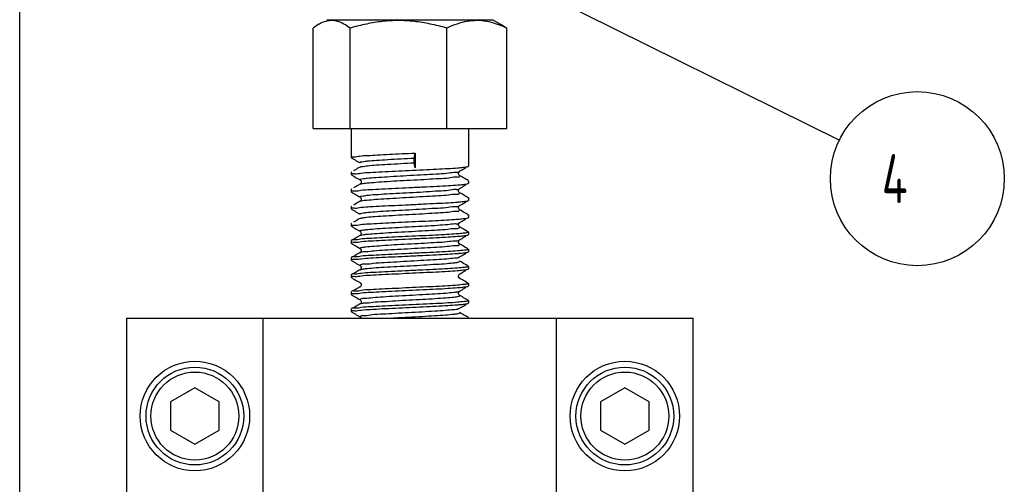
# Model space of a CAD drawing. Header units: millimetres. Extents: x 0 to 210, y 0 to 297.
# Tile 7 of 15: x 0 to 101, y 136 to 183. Entities that reach past the tile are written whole.
import ezdxf

# ---------------------------------------------------------------- set-up
doc = ezdxf.new("R2010")
doc.units = ezdxf.units.MM
doc.header["$LTSCALE"] = 19.36
doc.layers.get('0').update_dxf_attribs({"linetype": 'CONTINUOUS'})
for name, color, linetype in [('M6X16_new_view_1_BL16', 7, 'CONTINUOUS'), ('M6X16_new_view_1_BL18', 7, 'CONTINUOUS'), ('SCHRAUBSTOCK_GRUND_new_vie_BL10', 7, 'CONTINUOUS'), ('SCHRAUBSTOCK_SPINDEL_new_vi_BL1', 7, 'CONTINUOUS')]:
    doc.layers.add(name, color=color, linetype=linetype)
doc.styles.get("Standard").update_dxf_attribs({"font": 'ISOCP.SHX', "width": 0.6})

# ---------------------------------------------------------------- blocks, each defined once
blk = doc.blocks.new('SCHRAUBSTOCK_SPINDEL_NEW_VI_BL1', base_point=(65.34, 187.26))
at = {"layer": 'SCHRAUBSTOCK_SPINDEL_new_vi_BL1', "color": 3}
for p, q in [((38.6, 193.23), (83.88, 170.84)), ((31.43, 183.14), (48.43, 183.14)), ((34.83, 168.51), (34.83, 168.51)), ((34.83, 168.08), (34.83, 168.08)), ((45.02, 167.64), (45.02, 167.64)), ((34.83, 166.76), (34.83, 166.76)), ((34.83, 166.33), (34.83, 166.33)), ((45.02, 167.2), (45.02, 167.2)), ((45.02, 165.89), (45.02, 165.89)), ((45.02, 165.45), (45.02, 165.45)), ((34.83, 165.01), (34.83, 165.01)), ((34.83, 164.58), (34.83, 164.58)), ((34.83, 163.26), (34.83, 163.26)), ((45.02, 164.14), (45.02, 164.14)), ((45.02, 163.7), (45.02, 163.7)), ((34.83, 162.83), (34.83, 162.83)), ((45.02, 162.39), (45.02, 162.39)), ((34.83, 161.51), (34.83, 161.51)), ((45.02, 161.95), (45.02, 161.95)), ((34.83, 161.08), (34.83, 161.08)), ((45.02, 160.64), (45.02, 160.64)), ((34.83, 159.76), (34.83, 159.76)), ((45.02, 160.2), (45.02, 160.2)), ((45.02, 158.89), (45.02, 158.89)), ((45.02, 158.45), (45.02, 158.46)), ((34.83, 158.01), (34.83, 158.01)), ((34.83, 156.26), (34.83, 156.26)), ((45.02, 157.14), (45.02, 157.14)), ((45.02, 156.7), (45.02, 156.7)), ((34.83, 155.83), (34.83, 155.83)), ((45.02, 155.39), (45.02, 155.39)), ((34.83, 154.51), (34.83, 154.51)), ((45.02, 154.95), (45.02, 154.95)), ((45.04, 154.94), (45.02, 154.95)), ((34.83, 154.08), (34.83, 154.08)), ((45.02, 153.64), (45.02, 153.64)), ((45.02, 153.2), (45.02, 153.2)), ((34.83, 152.76), (34.83, 152.76))]:
    blk.add_line(p, q, dxfattribs=at)
at = {"layer": 'SCHRAUBSTOCK_SPINDEL_new_vi_BL1', "color": 7}
for p, q in [((30.56, 182.64), (30.02, 182.28)), ((48.43, 183.14), (49.31, 182.63)), ((49.29, 182.64), (49.84, 182.28)), ((30.02, 172.01), (30.02, 182.28)), ((33.81, 172.01), (33.81, 182.28)), ((43.72, 172.01), (43.72, 182.28)), ((49.84, 172.01), (49.84, 182.28)), ((30.02, 172.01), (49.84, 172.01)), ((33.93, 172.01), (33.93, 169.05)), ((45.93, 172.01), (45.93, 168.17)), ((40.38, 169), (40.46, 169.51)), ((40.46, 169.51), (40.46, 168.01)), ((33.95, 169.02), (33.93, 169.05)), ((40.46, 168.01), (40.38, 168.52)), ((33.95, 167.57), (33.93, 167.55)), ((33.93, 167.55), (33.93, 167.3)), ((33.95, 167.27), (33.93, 167.3)), ((45.87, 168.13), (45.91, 168.15)), ((45.91, 168.15), (45.93, 168.17)), ((34.84, 166.34), (34.83, 166.33)), ((45.87, 166.38), (45.91, 166.4)), ((45.91, 166.4), (45.93, 166.42)), ((45.93, 166.63), (45.93, 166.42)), ((33.95, 165.82), (33.93, 165.8)), ((33.93, 165.8), (33.93, 165.55)), ((33.95, 165.52), (33.93, 165.55)), ((45, 165.87), (45.02, 165.89)), ((34.84, 164.59), (34.83, 164.58)), ((45.87, 164.63), (45.91, 164.65)), ((45.91, 164.65), (45.93, 164.67)), ((45.93, 164.92), (45.93, 164.67)), ((33.95, 164.07), (33.93, 164.05)), ((33.93, 164.05), (33.93, 163.8)), ((33.95, 163.77), (33.93, 163.8)), ((45, 164.12), (45.02, 164.14)), ((33.95, 162.32), (33.93, 162.3)), ((33.93, 162.3), (33.93, 162.05)), ((45, 162.37), (45.02, 162.39)), ((45.87, 162.88), (45.91, 162.9)), ((45.91, 162.9), (45.93, 162.92)), ((45.93, 163.17), (45.93, 162.92)), ((33.95, 162.02), (33.93, 162.05)), ((45.91, 161.44), (45.93, 161.42)), ((45.93, 161.42), (45.93, 161.17)), ((33.95, 160.57), (33.93, 160.55)), ((33.93, 160.55), (33.93, 160.3)), ((33.95, 160.27), (33.93, 160.3)), ((44.98, 160.6), (45.02, 160.64)), ((45.87, 161.13), (45.91, 161.15)), ((45.91, 161.15), (45.93, 161.17)), ((45.87, 159.38), (45.91, 159.4)), ((45.91, 159.4), (45.93, 159.42)), ((45.93, 159.67), (45.93, 159.42)), ((33.95, 158.82), (33.93, 158.8)), ((33.93, 158.8), (33.93, 158.55)), ((33.95, 158.52), (33.93, 158.55)), ((44.97, 158.84), (45.02, 158.89)), ((45.87, 157.63), (45.91, 157.65)), ((45.91, 157.65), (45.93, 157.67)), ((45.93, 157.88), (45.93, 157.67)), ((33.95, 157.07), (33.93, 157.05)), ((33.93, 157.05), (33.93, 156.8)), ((33.95, 156.77), (33.93, 156.8)), ((44.98, 157.1), (45.02, 157.14)), ((33.95, 155.32), (33.93, 155.3)), ((33.93, 155.3), (33.93, 155.05)), ((45.87, 155.88), (45.91, 155.9)), ((45.91, 155.9), (45.93, 155.92)), ((45.93, 156.17), (45.93, 155.92)), ((33.95, 155.02), (33.93, 155.05)), ((45.02, 154.95), (44.99, 154.98)), ((45.91, 154.15), (45.93, 154.17)), ((45.92, 154.44), (45.93, 154.42)), ((45.93, 154.38), (45.93, 154.17)), ((33.95, 153.57), (33.93, 153.55)), ((33.93, 153.55), (33.93, 153.3)), ((33.95, 153.27), (33.93, 153.3)), ((34.85, 154.1), (34.83, 154.08)), ((45.87, 154.13), (45.91, 154.15)), ((45.93, 152.67), (45.93, 152.62))]:
    blk.add_line(p, q, dxfattribs=at)
at = {"layer": 'SCHRAUBSTOCK_SPINDEL_new_vi_BL1', "color": 3}
blk.add_circle((91.86, 166.89), 8.9, dxfattribs=at)
at = {"layer": 'SCHRAUBSTOCK_SPINDEL_new_vi_BL1', "color": 7}
for points, start_tangent, end_tangent in [([(31.29, 182.96), (30.67, 182.7), (30.56, 182.64)], (-0.768944, -0.21631), (-0.690639, -0.399506)), ([(31.42, 182.99), (31.29, 182.96)], (-0.127158, -0.028626), (-0.125353, -0.035263)), ([(33.81, 182.28), (33.16, 182.7), (32.53, 182.96), (31.91, 183.05), (31.42, 182.99)], (-2.050268, 1.561007), (-2.522719, -0.567914)), ([(43.72, 182.28), (42.01, 182.7), (40.38, 182.96), (38.76, 183.05), (37.14, 182.96), (35.51, 182.7), (33.81, 182.28)], (-9.658678, 2.813714), (-9.658678, -2.813714)), ([(49.26, 182.53), (48.78, 182.7), (47.78, 182.96), (46.78, 183.05), (45.78, 182.96), (44.77, 182.7), (43.72, 182.28)], (-5.318835, 2.12706), (-5.177174, -2.442884)), ([(49.84, 182.28), (49.26, 182.53)], (-0.572365, 0.270074), (-0.588027, 0.235158)), ([(34.22, 169.13), (34.77, 169.2), (35.57, 169.26), (36.62, 169.32), (37.84, 169.39), (39.14, 169.45), (40.46, 169.51)], (8.240831, -0.541408), (6.247552, 0.291183)), ([(33.95, 169.05), (33.95, 169.07), (34.22, 169.13)], (-0.06269, 0.326987), (0.391625, -0.025729)), ([(33.95, 169.02), (34.19, 168.88)], (0.244826, -0.141807), (0.244809, -0.141836)), ([(34.19, 168.88), (34.71, 168.58), (34.83, 168.51)], (0.638528, -0.369947), (0.638381, -0.370201)), ([(34.83, 168.51), (34.82, 168.52), (34.87, 168.48), (34.94, 168.33), (34.9, 168.16), (34.83, 168.08), (34.83, 168.08)], (-0.557797, 0.192424), (-0.53805, -0.302535)), ([(40.38, 168.52), (40.37, 168.66), (40.37, 168.85), (40.38, 169)], (-0.074468, 0.480048), (0.074468, 0.480048)), ([(40.46, 168.01), (39.14, 167.95), (37.84, 167.88), (36.62, 167.82), (35.57, 167.76), (34.77, 167.7), (34.22, 167.63), (33.95, 167.57), (33.95, 167.57)], (-6.528296, -0.304268), (0.101263, -6.828833)), ([(33.95, 167.27), (34.19, 167.13)], (0.244826, -0.141807), (0.244809, -0.141836)), ([(34.04, 167.28), (33.98, 167.26), (33.96, 167.33), (34.28, 167.39)], (-0.917512, -0.628552), (0.556679, -0.062333)), ([(33.96, 167.3), (33.96, 167.32)], (-0.001204, 0.01686), (0.001246, 0.016913)), ([(34.83, 168.08), (34.68, 167.99), (34.16, 167.69)], (-0.667714, -0.387212), (-0.667874, -0.386935)), ([(34.28, 167.39), (34.92, 167.46), (35.86, 167.53), (37.06, 167.6), (38.43, 167.66), (39.85, 167.73), (41.28, 167.8), (42.65, 167.87), (43.85, 167.93), (44.82, 168)], (13.389071, -1.499209), (10.501443, 0.893691)), ([(44.82, 168), (44.98, 168.01)], (0.154503, 0.013148), (0.154358, 0.014165)), ([(45.02, 167.21), (45.01, 167.21), (44.94, 167.3), (44.91, 167.45), (44.97, 167.59), (45.03, 167.64), (45.02, 167.64)], (-0.543347, 0.310138), (-0.313557, -0.042835)), ([(44.98, 168.01), (45.51, 168.07), (45.87, 168.13)], (0.899198, 0.082516), (0.855311, 0.295612)), ([(45.02, 167.64), (45.14, 167.71), (45.66, 168.01)], (0.638381, 0.370201), (0.638528, 0.369947)), ([(45.87, 166.63), (45.51, 166.57), (44.82, 166.5), (43.85, 166.43), (42.65, 166.36), (41.28, 166.3), (39.85, 166.23), (38.43, 166.16), (37.06, 166.09), (35.86, 166.03), (34.92, 165.96), (34.28, 165.89), (33.96, 165.82), (33.96, 165.82)], (-11.298526, -3.90499), (-1.217043, -13.8714)), ([(34.83, 166.33), (34.68, 166.24), (34.16, 165.94)], (-0.667714, -0.387212), (-0.667874, -0.386935)), ([(34.19, 167.13), (34.71, 166.83), (34.83, 166.76)], (0.638528, -0.369947), (0.638381, -0.370201)), ([(34.83, 166.76), (34.82, 166.77), (34.85, 166.75), (34.93, 166.64), (34.94, 166.48), (34.87, 166.36), (34.84, 166.34)], (-0.562501, 0.200954), (-0.499475, -0.35222)), ([(44.84, 166.25), (44.98, 166.26)], (0.139226, 0.011919), (0.139101, 0.012764)), ([(44.98, 166.26), (45.51, 166.32), (45.87, 166.38)], (0.89947, 0.082537), (0.855572, 0.295702)), ([(45.69, 166.82), (45.17, 167.12), (45.02, 167.2)], (-0.667874, 0.386935), (-0.667714, 0.387212)), ([(45.14, 165.96), (45.66, 166.26)], (0.521123, 0.302145), (0.521218, 0.301981)), ([(45.91, 166.69), (45.69, 166.82)], (-0.215484, 0.124811), (-0.215471, 0.124834)), ([(45.89, 166.67), (45.87, 166.63)], (-0.003588, -0.052161), (-0.042419, -0.014661)), ([(45.89, 166.69), (45.89, 166.68)], (0.001572, -0.015031), (-0.000234, -0.015113)), ([(45.89, 166.68), (45.89, 166.67)], (-0.000062, -0.004033), (-0.000214, -0.003985)), ([(45.89, 166.67), (45.89, 166.67)], (-0.000079, -0.001473), (-0.000101, -0.001464)), ([(33.97, 165.51), (33.96, 165.58), (34.28, 165.64)], (-0.308302, 0.203048), (0.494049, -0.053788)), ([(33.95, 165.52), (34.19, 165.38)], (0.244826, -0.141807), (0.244809, -0.141836)), ([(33.96, 165.55), (33.96, 165.57)], (-0.001364, 0.016428), (0.000974, 0.016435)), ([(33.97, 165.51), (33.96, 165.57)], (-0.043482, 0.028637), (0.003755, 0.063387)), ([(34.19, 165.38), (34.71, 165.08), (34.83, 165.01)], (0.638528, -0.369947), (0.638381, -0.370201)), ([(34.28, 165.64), (34.92, 165.71), (35.85, 165.78), (37.05, 165.84), (38.41, 165.91), (39.84, 165.98), (41.3, 166.05), (42.68, 166.12), (43.87, 166.18), (44.84, 166.25)], (13.487965, -1.468469), (10.520905, 0.900707)), ([(45.02, 165.45), (44.99, 165.48), (44.92, 165.58), (44.91, 165.73), (44.98, 165.85), (45, 165.87)], (-0.131031, 0.156751), (0.527887, 0.372985)), ([(45.02, 165.89), (45.14, 165.96)], (0.117283, 0.068013), (0.117288, 0.068003)), ([(45.69, 165.07), (45.17, 165.37), (45.02, 165.45)], (-0.667874, 0.386935), (-0.667714, 0.387212)), ([(45.87, 164.88), (45.51, 164.82), (44.84, 164.75), (43.87, 164.68), (42.68, 164.62), (41.3, 164.55), (39.84, 164.48), (38.41, 164.41), (37.05, 164.34), (35.85, 164.28), (34.92, 164.21), (34.28, 164.14), (33.96, 164.07), (33.96, 164.07)], (-11.299039, -3.905167), (-1.052112, -13.760124)), ([(34.83, 164.58), (34.68, 164.49), (34.16, 164.19)], (-0.667714, -0.387212), (-0.667874, -0.386935)), ([(34.29, 163.89), (34.94, 163.96), (35.88, 164.03), (37.07, 164.1), (38.4, 164.16), (39.82, 164.23), (41.28, 164.3), (42.67, 164.37), (43.87, 164.43), (44.82, 164.5)], (13.424982, -1.516066), (10.498402, 0.894901)), ([(34.83, 165.01), (34.82, 165.02), (34.85, 164.99), (34.93, 164.89), (34.94, 164.73), (34.87, 164.61), (34.84, 164.59)], (-0.564733, 0.201704), (-0.48643, -0.335177)), ([(44.82, 164.5), (44.98, 164.51)], (0.151433, 0.012908), (0.151291, 0.013893)), ([(44.98, 164.51), (45.51, 164.57), (45.87, 164.63)], (0.899238, 0.082579), (0.855359, 0.295629)), ([(45.14, 164.21), (45.66, 164.51)], (0.521123, 0.302145), (0.521218, 0.301981)), ([(45.91, 164.94), (45.69, 165.07)], (-0.215484, 0.124811), (-0.215471, 0.124834)), ([(45.89, 164.92), (45.87, 164.88)], (-0.003603, -0.052168), (-0.042428, -0.014664)), ([(45.89, 164.94), (45.89, 164.93)], (0.001568, -0.015029), (-0.000238, -0.015112)), ([(45.89, 164.93), (45.89, 164.92)], (-0.000064, -0.004032), (-0.000215, -0.003985)), ([(45.89, 164.92), (45.89, 164.92)], (-0.00008, -0.001473), (-0.000101, -0.001465)), ([(33.97, 163.76), (33.96, 163.83), (34.29, 163.89)], (-0.31771, 0.205697), (0.506173, -0.057161)), ([(33.95, 163.77), (34.19, 163.63)], (0.244826, -0.141807), (0.244809, -0.141836)), ([(33.96, 163.8), (33.96, 163.82)], (-0.001236, 0.016158), (0.001011, 0.016244)), ([(33.97, 163.76), (33.96, 163.82)], (-0.043386, 0.02809), (0.00395, 0.063484)), ([(34.19, 163.63), (34.71, 163.33), (34.83, 163.26)], (0.638528, -0.369947), (0.638381, -0.370201)), ([(34.83, 163.26), (34.83, 163.26), (34.89, 163.21), (34.95, 163.07), (34.91, 162.92), (34.84, 162.84), (34.83, 162.83)], (-0.351693, 0.073468), (-0.540453, -0.308426)), ([(45.02, 163.71), (45, 163.72), (44.93, 163.82), (44.91, 163.97), (44.98, 164.1), (45, 164.12)], (-0.471185, 0.281214), (0.524098, 0.376796)), ([(45.02, 164.14), (45.14, 164.21)], (0.117283, 0.068013), (0.117288, 0.068003)), ([(45.69, 163.32), (45.17, 163.62), (45.02, 163.7)], (-0.667874, 0.386935), (-0.667714, 0.387212)), ([(45.91, 163.19), (45.69, 163.32)], (-0.215484, 0.124811), (-0.215471, 0.124834)), ([(33.95, 162.08), (34.25, 162.14), (34.86, 162.2), (35.73, 162.27), (36.84, 162.33), (38.1, 162.4), (39.45, 162.46), (40.86, 162.53), (42.23, 162.59), (43.45, 162.66), (44.47, 162.72)], (1.437036, 10.560135), (10.50703, 0.746741)), ([(45.87, 163.13), (45.51, 163.07), (44.82, 163), (43.87, 162.93), (42.67, 162.87), (41.28, 162.8), (39.82, 162.73), (38.4, 162.66), (37.07, 162.59), (35.88, 162.53), (34.94, 162.46), (34.29, 162.39), (33.96, 162.32), (33.96, 162.32)], (-11.298671, -3.90504), (-1.137001, -13.850087)), ([(34.83, 162.83), (34.68, 162.74), (34.16, 162.44)], (-0.667714, -0.387212), (-0.667874, -0.386935)), ([(44.47, 162.72), (45.14, 162.78), (45.61, 162.83)], (1.140723, 0.081072), (1.138989, 0.148691)), ([(45.02, 161.95), (45, 161.97), (44.93, 162.07), (44.91, 162.22), (44.98, 162.35), (45, 162.37)], (-0.163245, 0.168228), (0.52949, 0.38248)), ([(45.02, 162.39), (45.14, 162.46)], (0.117283, 0.068013), (0.117288, 0.068003)), ([(45.14, 162.46), (45.66, 162.76)], (0.521123, 0.302145), (0.521218, 0.301981)), ([(45.61, 162.83), (45.87, 162.88)], (0.26817, 0.035009), (0.254485, 0.087955)), ([(45.89, 163.17), (45.87, 163.13)], (-0.003641, -0.052187), (-0.042449, -0.014671)), ([(45.89, 163.19), (45.89, 163.18)], (0.001557, -0.015022), (-0.000249, -0.015109)), ([(45.89, 163.18), (45.89, 163.17)], (-0.000066, -0.004031), (-0.000218, -0.003983)), ([(45.89, 163.17), (45.89, 163.17)], (-0.000081, -0.001475), (-0.000102, -0.001466)), ([(33.95, 162.07), (33.95, 162.08)], (0.000475, 0.006544), (0.000844, 0.006204)), ([(33.95, 162.05), (33.95, 162.07)], (-0.003422, 0.024111), (0.001634, 0.022529)), ([(33.95, 162.02), (34.19, 161.88)], (0.244826, -0.141807), (0.244809, -0.141836)), ([(44.47, 161.22), (43.45, 161.16), (42.23, 161.09), (40.86, 161.03), (39.45, 160.96), (38.1, 160.9), (36.84, 160.83), (35.73, 160.77), (34.86, 160.7), (34.25, 160.64), (33.95, 160.57)], (-10.514073, -0.747242), (-0.718535, -11.228999)), ([(34.19, 161.88), (34.71, 161.58), (34.83, 161.51)], (0.638528, -0.369947), (0.638381, -0.370201)), ([(34.83, 161.51), (34.89, 161.46), (34.94, 161.33), (34.92, 161.18), (34.84, 161.09), (34.83, 161.08)], (0.276683, -0.261752), (-0.493207, -0.28562)), ([(45.61, 161.33), (45.14, 161.28), (44.47, 161.22)], (-1.138989, -0.148691), (-1.140723, -0.081072)), ([(45.69, 161.57), (45.17, 161.87), (45.02, 161.95)], (-0.667874, 0.386935), (-0.667714, 0.387212)), ([(45.86, 161.38), (45.61, 161.33)], (-0.244275, -0.079801), (-0.256135, -0.033438)), ([(45.91, 161.44), (45.69, 161.57)], (-0.215484, 0.124811), (-0.215471, 0.124834)), ([(45.87, 161.38), (45.86, 161.38)], (-0.011421, -0.003947), (-0.011478, -0.00375)), ([(45.89, 161.42), (45.87, 161.38)], (-0.00399, -0.052384), (-0.042667, -0.014746)), ([(45.89, 161.42), (45.89, 161.42)], (-0.000091, -0.001497), (-0.000113, -0.001489)), ([(33.95, 160.57), (33.95, 160.57)], (-0.00029, -0.004535), (-0.000107, -0.004676)), ([(33.95, 160.27), (34.19, 160.13)], (0.244826, -0.141807), (0.244809, -0.141836)), ([(33.98, 160.26), (33.96, 160.33), (34.3, 160.4)], (-0.328694, 0.205721), (0.515332, -0.062187)), ([(33.96, 160.3), (33.96, 160.32)], (-0.000885, 0.016886), (0.001556, 0.017096)), ([(33.98, 160.26), (33.96, 160.32)], (-0.043848, 0.027443), (0.005889, 0.06468)), ([(34.83, 161.08), (34.68, 160.99), (34.16, 160.69)], (-0.667714, -0.387212), (-0.667874, -0.386935)), ([(34.3, 160.4), (34.97, 160.46), (35.9, 160.53), (37.07, 160.6), (38.39, 160.66), (39.81, 160.73), (41.27, 160.8), (42.65, 160.87), (43.84, 160.93), (44.81, 161)], (13.24867, -1.59877), (10.471351, 0.887764)), ([(44.81, 161), (44.98, 161.01)], (0.166207, 0.014091), (0.166047, 0.015253)), ([(45.02, 160.2), (45.03, 160.2), (44.96, 160.27), (44.91, 160.43), (44.97, 160.59), (44.98, 160.6)], (0.388579, -0.110951), (0.627401, 0.50458)), ([(44.98, 161.01), (45.51, 161.07), (45.87, 161.13)], (0.898976, 0.082578), (0.855107, 0.295542)), ([(45.02, 160.64), (45.14, 160.71)], (0.117283, 0.068013), (0.117288, 0.068003)), ([(45.14, 160.71), (45.66, 161.01)], (0.521123, 0.302145), (0.521218, 0.301981)), ([(45.87, 159.63), (45.51, 159.57), (44.81, 159.5), (43.84, 159.43), (42.65, 159.36), (41.27, 159.3), (39.81, 159.23), (38.39, 159.16), (37.07, 159.09), (35.9, 159.03), (34.97, 158.96), (34.3, 158.89), (33.96, 158.83), (33.96, 158.82)], (-11.297575, -3.904661), (-1.490938, -14.077211)), ([(34.83, 159.33), (34.68, 159.24), (34.16, 158.94)], (-0.667714, -0.387212), (-0.667874, -0.386935)), ([(34.19, 160.13), (34.71, 159.83), (34.83, 159.76)], (0.638528, -0.369947), (0.638381, -0.370201)), ([(34.3, 158.65), (34.96, 158.71), (35.89, 158.78), (37.05, 158.85), (38.39, 158.91), (39.8, 158.98), (41.25, 159.05), (42.63, 159.11), (43.81, 159.18), (44.8, 159.25)], (13.247524, -1.58687), (10.460798, 0.883167)), ([(34.82, 159.76), (34.88, 159.71), (34.94, 159.58), (34.92, 159.44), (34.85, 159.34), (34.83, 159.33)], (-0.0311, -0.087002), (-0.488367, -0.291748)), ([(44.8, 159.25), (44.98, 159.26)], (0.178479, 0.015068), (0.178305, 0.016381)), ([(44.98, 159.26), (45.5, 159.32), (45.87, 159.38)], (0.898764, 0.082572), (0.854899, 0.29547)), ([(45.69, 159.82), (45.17, 160.12), (45.02, 160.2)], (-0.667874, 0.386935), (-0.667714, 0.387212)), ([(45.14, 158.96), (45.66, 159.26)], (0.521123, 0.302145), (0.521218, 0.301981)), ([(45.91, 159.69), (45.69, 159.82)], (-0.215484, 0.124811), (-0.215471, 0.124834)), ([(45.89, 159.67), (45.87, 159.63)], (-0.004008, -0.052394), (-0.042678, -0.01475)), ([(45.89, 159.69), (45.89, 159.68)], (0.00145, -0.014885), (-0.000344, -0.015014)), ([(45.89, 159.68), (45.89, 159.67)], (-0.000092, -0.004033), (-0.000244, -0.003989)), ([(45.89, 159.67), (45.89, 159.67)], (-0.000092, -0.001498), (-0.000114, -0.00149)), ([(33.95, 158.52), (34.19, 158.38)], (0.244826, -0.141807), (0.244809, -0.141836)), ([(33.96, 158.58), (34.3, 158.65)], (0.068399, 0.381362), (0.431576, -0.051697)), ([(33.96, 158.57), (33.96, 158.58)], (0.001155, 0.013089), (0.00221, 0.012321)), ([(33.96, 158.55), (33.96, 158.57)], (-0.000921, 0.01682), (0.001501, 0.017017)), ([(34.19, 158.38), (34.71, 158.08), (34.83, 158.01)], (0.638528, -0.369947), (0.638381, -0.370201)), ([(45.02, 158.45), (45.02, 158.45), (44.97, 158.5), (44.91, 158.66), (44.96, 158.83), (44.97, 158.84)], (0.206994, -0.012466), (0.590386, 0.492034)), ([(45.02, 158.89), (45.14, 158.96)], (0.117283, 0.068013), (0.117288, 0.068003)), ([(45.69, 158.07), (45.17, 158.37), (45.02, 158.45)], (-0.667874, 0.386935), (-0.667714, 0.387212)), ([(45.87, 157.88), (45.5, 157.82), (44.8, 157.75), (43.81, 157.68), (42.63, 157.61), (41.25, 157.55), (39.8, 157.48), (38.39, 157.41), (37.05, 157.34), (35.89, 157.28), (34.96, 157.21), (34.3, 157.14), (33.96, 157.08), (33.96, 157.07)], (-11.297681, -3.904698), (-1.455172, -14.055457)), ([(34.83, 157.58), (34.68, 157.49), (34.16, 157.19)], (-0.667714, -0.387212), (-0.667874, -0.386935)), ([(34.3, 156.9), (34.96, 156.96), (35.89, 157.03), (37.08, 157.1), (38.44, 157.16), (39.85, 157.23), (41.29, 157.3), (42.63, 157.36), (43.81, 157.43), (44.8, 157.5)], (13.241275, -1.590095), (10.459492, 0.882803)), ([(34.82, 158.01), (34.88, 157.97), (34.94, 157.83), (34.92, 157.68), (34.85, 157.59), (34.83, 157.58)], (-0.031294, -0.086786), (-0.494106, -0.294181)), ([(44.8, 157.5), (44.98, 157.51)], (0.179337, 0.015136), (0.179162, 0.016461)), ([(44.98, 157.51), (45.5, 157.57), (45.87, 157.63)], (0.898749, 0.082573), (0.854885, 0.295465)), ([(45.02, 157.14), (45.14, 157.21)], (0.117283, 0.068013), (0.117288, 0.068003)), ([(45.14, 157.21), (45.66, 157.51)], (0.521123, 0.302145), (0.521218, 0.301981)), ([(45.91, 157.94), (45.69, 158.07)], (-0.215484, 0.124811), (-0.215471, 0.124834)), ([(45.89, 157.92), (45.87, 157.88)], (-0.004432, -0.05262), (-0.042941, -0.014841)), ([(45.89, 157.94), (45.89, 157.93)], (0.001331, -0.014727), (-0.000452, -0.014903)), ([(45.89, 157.93), (45.89, 157.92)], (-0.000122, -0.004035), (-0.000274, -0.003993)), ([(45.89, 157.92), (45.89, 157.92)], (-0.000105, -0.001525), (-0.000128, -0.001516)), ([(33.95, 156.77), (34.19, 156.63)], (0.244826, -0.141807), (0.244809, -0.141836)), ([(33.96, 156.83), (34.3, 156.9)], (0.068837, 0.382117), (0.431973, -0.051874)), ([(33.96, 156.82), (33.96, 156.83)], (0.001167, 0.013084), (0.002219, 0.012319)), ([(33.96, 156.8), (33.96, 156.82)], (-0.000908, 0.016843), (0.001521, 0.017045)), ([(34.19, 156.63), (34.71, 156.33), (34.83, 156.26)], (0.638528, -0.369947), (0.638381, -0.370201)), ([(34.82, 156.26), (34.88, 156.22), (34.94, 156.1), (34.93, 155.95), (34.86, 155.85), (34.82, 155.83), (34.83, 155.83)], (-0.035103, -0.087333), (0.559447, 0.194897)), ([(45.02, 156.7), (45.03, 156.7), (44.96, 156.76), (44.91, 156.93), (44.97, 157.09), (44.98, 157.1)], (0.318489, -0.069748), (0.622671, 0.500333)), ([(45.69, 156.32), (45.17, 156.62), (45.02, 156.7)], (-0.667874, 0.386935), (-0.667714, 0.387212)), ([(45.91, 156.19), (45.69, 156.32)], (-0.215484, 0.124811), (-0.215471, 0.124834)), ([(45.89, 156.19), (45.89, 156.18)], (0.001136, -0.014598), (-0.000648, -0.014835)), ([(45.87, 156.13), (45.5, 156.07), (44.8, 156), (43.81, 155.93), (42.63, 155.86), (41.29, 155.8), (39.85, 155.73), (38.44, 155.66), (37.08, 155.6), (35.89, 155.53), (34.96, 155.46), (34.3, 155.39), (33.96, 155.33), (33.96, 155.32)], (-11.297642, -3.904684), (-1.467749, -14.063153)), ([(33.96, 155.08), (34.3, 155.15)], (0.068786, 0.382027), (0.431926, -0.051855)), ([(34.83, 155.83), (34.68, 155.74), (34.16, 155.44)], (-0.667714, -0.387212), (-0.667874, -0.386935)), ([(34.3, 155.15), (34.96, 155.21), (35.9, 155.28), (37.08, 155.35), (38.44, 155.41), (39.85, 155.48), (41.29, 155.55), (42.63, 155.61), (43.81, 155.68), (44.8, 155.75)], (13.242052, -1.589775), (10.459642, 0.882842)), ([(44.8, 155.75), (44.98, 155.76)], (0.179241, 0.015129), (0.179067, 0.016452)), ([(44.98, 154.99), (44.94, 155.04), (44.91, 155.19)], (-0.155884, 0.155533), (0.01942, 0.222557)), ([(44.91, 155.19), (44.96, 155.32), (45.02, 155.38), (45.02, 155.39)], (0.020915, 0.239684), (0.24673, 0.136856)), ([(44.98, 155.76), (45.5, 155.82), (45.87, 155.88)], (0.898751, 0.082573), (0.854887, 0.295465)), ([(45.02, 155.39), (45.14, 155.46), (45.66, 155.76)], (0.638381, 0.370201), (0.638528, 0.369947)), ([(45.89, 156.17), (45.87, 156.13)], (-0.005165, -0.05291), (-0.04334, -0.014979)), ([(45.89, 156.18), (45.89, 156.17)], (-0.000175, -0.004), (-0.000324, -0.003964)), ([(45.89, 156.17), (45.89, 156.17)], (-0.000127, -0.001557), (-0.000151, -0.001549)), ([(33.95, 155.02), (34.19, 154.88)], (0.244826, -0.141807), (0.244809, -0.141836)), ([(33.96, 155.07), (33.96, 155.08)], (0.001166, 0.013085), (0.002218, 0.012319)), ([(33.96, 155.05), (33.96, 155.07)], (-0.00091, 0.016841), (0.001518, 0.017041)), ([(45.87, 154.38), (45.5, 154.32), (44.8, 154.25), (43.81, 154.18), (42.63, 154.11), (41.29, 154.05), (39.85, 153.98), (38.44, 153.91), (37.08, 153.85), (35.9, 153.78), (34.96, 153.71), (34.3, 153.64), (33.96, 153.58), (33.96, 153.57)], (-11.297646, -3.904686), (-1.46629, -14.062261)), ([(34.19, 154.88), (34.71, 154.58), (34.83, 154.51)], (0.638528, -0.369947), (0.638381, -0.370201)), ([(34.83, 154.51), (34.82, 154.52), (34.87, 154.48), (34.94, 154.37), (34.93, 154.21), (34.86, 154.1), (34.85, 154.1)], (-0.411514, 0.115924), (-0.67607, -0.438074)), ([(45.17, 154.87), (45.02, 154.95)], (-0.146651, 0.085023), (-0.146642, 0.085039)), ([(45.69, 154.57), (45.17, 154.87)], (-0.521197, 0.301958), (-0.521103, 0.302119)), ([(45.91, 154.44), (45.69, 154.57)], (-0.215484, 0.124811), (-0.215471, 0.124834)), ([(45.92, 154.42), (45.92, 154.41), (45.87, 154.38)], (-0.000874, -0.07141), (-0.061613, -0.021295)), ([(45.91, 154.44), (45.91, 154.44)], (0.003554, -0.002568), (0.003512, -0.002649)), ([(45.91, 154.44), (45.92, 154.44)], (0.00547, -0.004126), (0.005366, -0.004325)), ([(45.92, 154.42), (45.92, 154.42)], (0.000072, -0.001682), (-0.000021, -0.001679)), ([(33.95, 153.27), (34.19, 153.13)], (0.244826, -0.141807), (0.244809, -0.141836)), ([(34.04, 153.28), (33.98, 153.26), (33.96, 153.33), (34.29, 153.39)], (-0.942654, -0.61417), (0.56683, -0.066513)), ([(33.96, 153.3), (33.96, 153.32)], (-0.000999, 0.016831), (0.001429, 0.016988)), ([(34.04, 153.28), (33.98, 153.26), (33.96, 153.32)], (-0.210673, -0.13726), (0.009955, 0.118327)), ([(34.68, 153.99), (34.16, 153.69)], (-0.521103, -0.302119), (-0.521197, -0.301958)), ([(34.29, 153.39), (34.95, 153.46), (35.88, 153.53), (37.09, 153.6), (38.45, 153.66), (39.87, 153.73), (41.29, 153.8), (42.63, 153.86), (43.81, 153.93), (44.8, 154)], (13.273298, -1.557517), (10.464681, 0.883187)), ([(34.83, 154.08), (34.68, 153.99)], (-0.146642, -0.085039), (-0.146651, -0.085023)), ([(44.8, 154), (44.98, 154.01)], (0.179606, 0.015158), (0.179431, 0.016486)), ([(45.02, 153.2), (45.03, 153.2), (44.99, 153.23), (44.92, 153.33), (44.91, 153.47), (44.97, 153.59), (45.02, 153.64), (45.02, 153.64)], (0.565593, -0.194795), (-0.303462, -0.03044)), ([(44.98, 154.01), (45.5, 154.07), (45.87, 154.13)], (0.898744, 0.082574), (0.85488, 0.295463)), ([(45.02, 153.64), (45.14, 153.71), (45.66, 154.01)], (0.638381, 0.370201), (0.638528, 0.369947)), ([(45.69, 152.82), (45.17, 153.12), (45.02, 153.2)], (-0.667874, 0.386935), (-0.667714, 0.387212)), ([(34.19, 153.13), (34.71, 152.83), (34.83, 152.76)], (0.638528, -0.369947), (0.638381, -0.370201)), ([(34.83, 152.76), (34.82, 152.77), (34.85, 152.74), (34.93, 152.64), (34.93, 152.62)], (-0.222968, 0.079482), (0.026061, -0.192264)), ([(45.91, 152.69), (45.69, 152.82)], (-0.215484, 0.124811), (-0.215471, 0.124834)), ([(45.89, 152.67), (45.87, 152.63)], (-0.004998, -0.052772), (-0.043195, -0.014929)), ([(45.89, 152.69), (45.89, 152.68)], (0.001178, -0.014782), (-0.000622, -0.014988)), ([(45.89, 152.68), (45.89, 152.67)], (-0.000165, -0.003972), (-0.000311, -0.003933)), ([(45.89, 152.67), (45.89, 152.67)], (-0.000122, -0.001536), (-0.000145, -0.001528))]:
    blk.add_spline(points, degree=3, dxfattribs=dict(at, start_tangent=start_tangent, end_tangent=end_tangent))
at = {"layer": 'SCHRAUBSTOCK_SPINDEL_new_vi_BL1', "color": 3}
for points, start_tangent, end_tangent in [([(34.83, 168.52), (34.81, 168.54), (35.02, 168.62), (35.6, 168.7), (36.51, 168.77), (37.66, 168.85), (38.99, 168.92), (40.38, 169)], (-4.31976, 2.473734), (5.654683, 0.308848)), ([(34.9, 168.11), (35.02, 168.13), (35.6, 168.21), (36.51, 168.29), (37.66, 168.36), (38.99, 168.44), (40.38, 168.52)], (6.599735, 1.748941), (5.463977, 0.298432)), ([(34.83, 166.77), (34.81, 166.79), (35, 166.87), (35.57, 166.94), (36.46, 167.02), (37.6, 167.09), (38.92, 167.17), (40.32, 167.25), (41.68, 167.32), (42.92, 167.4), (43.93, 167.48), (44.64, 167.55), (45.01, 167.63), (45.01, 167.64)], (-7.644907, 4.184863), (-0.090057, 9.761004)), ([(34.83, 168.08), (34.9, 168.11)], (0.048455, 0.026415), (0.086236, 0.022853)), ([(34.83, 166.33), (35, 166.38)], (0.108744, 0.057941), (0.196547, 0.043686)), ([(35, 166.38), (35.57, 166.46), (36.46, 166.53), (37.6, 166.61), (38.92, 166.69), (40.32, 166.76), (41.68, 166.84), (42.92, 166.91), (43.93, 166.99), (44.64, 167.07), (45.01, 167.14), (45, 167.2)], (13.226592, 2.939862), (-3.103105, 10.107256)), ([(34.83, 165.01), (34.81, 165.04), (34.99, 165.11), (35.53, 165.19), (36.41, 165.27), (37.54, 165.34), (38.86, 165.42), (40.25, 165.49), (41.62, 165.57), (42.86, 165.65), (43.89, 165.72), (44.62, 165.8), (44.97, 165.83)], (-7.279498, 3.91354), (6.139343, 6.03002)), ([(34.99, 164.63), (35.53, 164.7), (36.41, 164.78), (37.54, 164.86), (38.86, 164.93), (40.25, 165.01), (41.62, 165.09), (42.86, 165.16), (43.89, 165.24), (44.62, 165.31), (45, 165.39), (45, 165.45)], (12.913856, 3.328462), (-1.22619, 10.05145)), ([(44.97, 165.83), (45, 165.88), (45, 165.88)], (0.040386, 0.039666), (0.01501, 0.064729)), ([(45, 165.88), (45, 165.89)], (0.002101, 0.009059), (0.001553, 0.009434)), ([(34.83, 164.58), (34.99, 164.63)], (0.102, 0.055659), (0.172697, 0.044511)), ([(34.83, 163.26), (34.81, 163.28), (34.97, 163.36), (35.5, 163.44), (36.36, 163.51), (37.49, 163.59), (38.79, 163.66), (40.19, 163.74), (41.56, 163.82), (42.81, 163.89), (43.85, 163.97), (44.59, 164.05), (44.97, 164.09)], (-6.833038, 3.761295), (6.435325, 7.053787)), ([(34.9, 162.85), (34.97, 162.87), (35.5, 162.95), (36.36, 163.03), (37.49, 163.1), (38.79, 163.18), (40.19, 163.26), (41.56, 163.33), (42.81, 163.41), (43.85, 163.48), (44.59, 163.56), (44.99, 163.64), (45.01, 163.71)], (12.134662, 4.340811), (0.434937, 9.445915)), ([(44.97, 164.09), (44.99, 164.12), (44.99, 164.13)], (0.031808, 0.034865), (0.021471, 0.048295)), ([(44.99, 164.13), (45, 164.15)], (0.005847, 0.013152), (0.00486, 0.013706)), ([(34.83, 162.82), (34.9, 162.85)], (0.051571, 0.029941), (0.08024, 0.028703)), ([(43.8, 162.22), (44.56, 162.29), (44.98, 162.37)], (1.180788, 0.098343), (0.789519, 0.98096)), ([(44.98, 162.37), (45, 162.4)], (0.024303, 0.030197), (0.018748, 0.033915)), ([(34.82, 161.5), (34.81, 161.53), (34.95, 161.61), (35.47, 161.68), (36.31, 161.76), (37.43, 161.83), (38.73, 161.91), (40.12, 161.99), (41.5, 162.06), (42.75, 162.14), (43.8, 162.22)], (-5.467097, 3.289193), (9.065716, 0.755046)), ([(34.95, 161.12), (35.47, 161.2), (36.31, 161.27), (37.43, 161.35), (38.73, 161.43), (40.12, 161.5), (41.5, 161.58), (42.75, 161.65), (43.8, 161.73)], (10.622672, 3.692384), (8.842924, 0.736491)), ([(43.8, 161.73), (44.56, 161.81), (44.98, 161.88), (45.01, 161.96)], (1.262455, 0.105145), (0.194584, 1.049733)), ([(34.82, 159.75), (34.81, 159.78), (34.94, 159.85), (35.43, 159.93), (36.27, 160), (37.37, 160.08), (38.66, 160.16), (40.05, 160.23), (41.43, 160.31), (42.7, 160.39), (43.76, 160.46), (44.53, 160.54), (44.95, 160.6)], (-5.058079, 3.81902), (8.577724, 6.981505)), ([(34.84, 161.07), (34.95, 161.12)], (0.084385, 0.052847), (0.130114, 0.045227)), ([(44.95, 160.6), (44.97, 160.61), (44.98, 160.62)], (0.022953, 0.018682), (0.021806, 0.021636)), ([(44.98, 160.62), (45, 160.65)], (0.028496, 0.028273), (0.022667, 0.030079)), ([(34.84, 159.32), (34.9, 159.35)], (0.051512, 0.035596), (0.075115, 0.034176)), ([(34.9, 159.35), (34.94, 159.37), (35.43, 159.44), (36.27, 159.52), (37.37, 159.6), (38.66, 159.67), (40.05, 159.75), (41.43, 159.82), (42.7, 159.9), (43.76, 159.98), (44.53, 160.05), (44.97, 160.13), (45.02, 160.21)], (11.545805, 5.25314), (2.160553, 7.384525)), ([(34.81, 158.01), (34.82, 158.02), (34.92, 158.1), (35.4, 158.17), (36.22, 158.25), (37.31, 158.33), (38.6, 158.4), (39.99, 158.48), (41.37, 158.56), (42.64, 158.63), (43.72, 158.71), (44.5, 158.78), (44.95, 158.86)], (-1.85702, 4.489725), (9.580918, 6.59224)), ([(34.9, 157.6), (34.92, 157.61), (35.4, 157.69), (36.22, 157.77), (37.31, 157.84), (38.6, 157.92), (39.99, 157.99), (41.37, 158.07), (42.64, 158.15), (43.72, 158.22), (44.5, 158.3), (44.95, 158.38), (45.03, 158.45)], (11.029734, 5.747025), (2.26475, 6.438861)), ([(44.95, 158.86), (44.97, 158.87)], (0.020294, 0.013963), (0.01976, 0.015384)), ([(44.97, 158.87), (45.01, 158.9)], (0.039035, 0.03039), (0.030261, 0.031893)), ([(34.84, 157.56), (34.9, 157.6)], (0.050534, 0.039474), (0.071315, 0.037158)), ([(34.82, 156.27), (34.82, 156.27), (34.91, 156.34), (35.37, 156.42), (36.17, 156.5), (37.26, 156.57), (38.54, 156.65), (39.92, 156.73), (41.3, 156.8), (42.59, 156.88), (43.67, 156.95), (44.47, 157.03), (44.94, 157.11)], (1.928184, 5.738181), (10.453245, 5.94688)), ([(34.84, 155.81), (34.91, 155.86), (35.37, 155.94), (36.17, 156.01), (37.26, 156.09), (38.54, 156.16), (39.92, 156.24), (41.3, 156.32), (42.59, 156.39), (43.67, 156.47), (44.47, 156.55), (44.94, 156.62), (45.03, 156.7), (45.03, 156.7)], (7.639922, 6.914982), (1.792483, 5.641003)), ([(44.94, 157.11), (45.01, 157.15)], (0.074001, 0.042099), (0.054243, 0.047651)), ([(34.82, 154.51), (34.9, 154.59), (35.34, 154.67), (36.13, 154.74), (37.2, 154.82), (38.47, 154.9), (39.85, 154.97), (41.24, 155.05), (42.53, 155.12), (43.62, 155.2), (44.44, 155.28), (44.92, 155.35)], (2.273191, 6.57012), (14.820962, 4.370774)), ([(44.92, 155.35), (44.93, 155.35), (45.02, 155.39)], (0.11364, 0.033513), (0.077502, 0.044722)), ([(34.9, 154.11), (35.34, 154.18), (36.13, 154.26), (37.2, 154.33), (38.47, 154.41), (39.85, 154.49), (41.24, 154.56), (42.53, 154.64), (43.62, 154.72), (44.44, 154.79), (44.93, 154.87), (45.02, 154.9)], (9.322788, 6.596474), (10.969488, 5.711945)), ([(45.02, 154.9), (45.04, 154.94)], (0.075341, 0.039231), (-0.050545, 0.047741)), ([(34.83, 152.76), (34.88, 152.84), (35.31, 152.91), (36.09, 152.99), (37.14, 153.07), (38.41, 153.14), (39.79, 153.22), (41.18, 153.29), (42.47, 153.37), (43.58, 153.45), (44.41, 153.52), (44.91, 153.6), (45.01, 153.65)], (2.104473, 7.601836), (7.987582, 5.41246)), ([(34.85, 154.06), (34.86, 154.08)], (0.012397, 0.013552), (0.014345, 0.013549)), ([(34.86, 154.08), (34.9, 154.11), (34.9, 154.11)], (0.037492, 0.035412), (0.042885, 0.030344)), ([(37.81, 152.62), (38.41, 152.66), (39.79, 152.73), (41.18, 152.81), (42.47, 152.89), (43.58, 152.96), (44.41, 153.04), (44.91, 153.11), (45.04, 153.19), (45.03, 153.21)], (7.31084, 0.460414), (-3.787183, 2.705852))]:
    blk.add_spline(points, degree=3, dxfattribs=dict(at, start_tangent=start_tangent, end_tangent=end_tangent))
at = {"layer": 'SCHRAUBSTOCK_SPINDEL_new_vi_BL1', "color": 7, "width": 0.785714}
blk.add_text(' 4 ', height=5, dxfattribs=at).set_placement((85.97, 164.39))
blk = doc.blocks.new('SCHRAUBSTOCK_GRUND_NEW_VIE_BL10', base_point=(39.93, 82.62))
at = {"layer": 'SCHRAUBSTOCK_GRUND_new_vie_BL10', "color": 7}
for p, q in [((10.93, 152.62), (10.93, 12.62)), ((10.93, 152.62), (68.93, 152.62)), ((24.93, 12.62), (24.93, 152.62)), ((54.93, 12.62), (54.93, 152.62)), ((68.93, 12.62), (68.93, 152.62))]:
    blk.add_line(p, q, dxfattribs=at)
for centre in [(17.93, 142.62), (61.93, 142.62)]:
    blk.add_circle(centre, 5.6, dxfattribs=at)
blk = doc.blocks.new('M6X16_NEW_VIEW_1_BL16', base_point=(17.93, 142.62))
at = {"layer": 'M6X16_new_view_1_BL16', "color": 7}
for p, q in [((17.93, 145.5), (15.43, 144.06)), ((20.43, 144.06), (17.93, 145.5)), ((15.43, 144.06), (15.43, 141.17)), ((20.43, 141.17), (20.43, 144.06)), ((15.43, 141.17), (17.93, 139.73)), ((17.93, 139.73), (20.43, 141.17))]:
    blk.add_line(p, q, dxfattribs=at)
blk.add_circle((17.93, 142.62), 5, dxfattribs=at)
at = {"layer": 'M6X16_new_view_1_BL16', "color": 3}
blk.add_circle((17.93, 142.62), 4.5, dxfattribs=at)
blk = doc.blocks.new('M6X16_NEW_VIEW_1_BL18', base_point=(61.93, 142.62))
at = {"layer": 'M6X16_new_view_1_BL18', "color": 7}
for p, q in [((61.93, 145.5), (59.43, 144.06)), ((64.43, 144.06), (61.93, 145.5)), ((59.43, 144.06), (59.43, 141.17)), ((64.43, 141.17), (64.43, 144.06)), ((59.43, 141.17), (61.93, 139.73)), ((61.93, 139.73), (64.43, 141.17))]:
    blk.add_line(p, q, dxfattribs=at)
blk.add_circle((61.93, 142.62), 5, dxfattribs=at)
at = {"layer": 'M6X16_new_view_1_BL18', "color": 3}
blk.add_circle((61.93, 142.62), 4.5, dxfattribs=at)

msp = doc.modelspace()

# ---------------------------------------------------------------- linework, layer by layer
at = {"color": 7}
msp.add_line((0, 0), (0, 297), dxfattribs=at)

# ---------------------------------------------------------------- block references
at = {"layer": 'M6X16_new_view_1_BL16'}
msp.add_blockref('M6X16_NEW_VIEW_1_BL16', (17.93, 142.62), dxfattribs=at)
at = {"layer": 'M6X16_new_view_1_BL18'}
msp.add_blockref('M6X16_NEW_VIEW_1_BL18', (61.93, 142.62), dxfattribs=at)
at = {"layer": 'SCHRAUBSTOCK_GRUND_new_vie_BL10'}
msp.add_blockref('SCHRAUBSTOCK_GRUND_NEW_VIE_BL10', (39.93, 82.62), dxfattribs=at)
at = {"layer": 'SCHRAUBSTOCK_SPINDEL_new_vi_BL1'}
msp.add_blockref('SCHRAUBSTOCK_SPINDEL_NEW_VI_BL1', (65.34, 187.26), dxfattribs=at)

doc.saveas('drawing.dxf')
